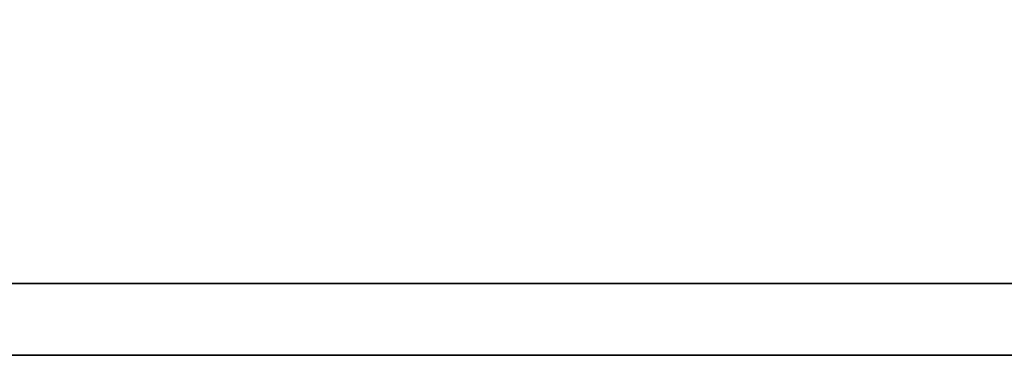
# Model space of a CAD drawing. Header units: millimetres. Extents: x 8 to 316, y 85 to 204.
# Tile 35 of 54: x 230.954 to 233.872, y 114.436 to 115.43. Entities that reach past the tile are written whole.
import ezdxf

# ---------------------------------------------------------------- set-up
doc = ezdxf.new("R2010")
doc.units = ezdxf.units.MM
doc.header["$LTSCALE"] = 0.15
doc.layers.add('DIM', color=4, linetype='CONTINUOUS')
doc.layers.add('layer 1', color=7, linetype='CONTINUOUS')

# ---------------------------------------------------------------- blocks, each defined once
blk = doc.blocks.new('TBI MOTION logo(完整正式版)')
at = {"layer": 'layer 1', "color": 22, "lineweight": 35}
blk.add_open_spline([(75.90875, -9.47875), (75.90875, -9.47875), (75.90875, -12.28625), (75.90875, -12.28625), (75.90875, -12.28625), (75.90875, -12.28625), (75.90875, -12.47875), (75.90875, -12.47875), (75.90875, -12.47875), (75.90875, -12.47875), (75.71625, -12.47875), (75.71625, -12.47875), (75.71625, -12.47875), (75.71625, -12.47875), (-88.32875, -12.47875), (-88.32875, -12.47875), (-88.32875, -12.47875), (-88.32875, -12.47875), (-88.32875, -13.29375), (-88.32875, -13.29375), (-88.32875, -13.29375), (-88.32875, -13.29375), (82.89125, -13.29375), (82.89125, -13.29375), (82.89125, -13.29375), (82.89125, -13.29375), (75.90875, -9.47875), (75.90875, -9.47875)], degree=3, knots=[0, 0, 0, 0, 0.14285714, 0.14285714, 0.14285714, 0.14285715, 0.28571429, 0.28571429, 0.28571429, 0.2857143, 0.42857143, 0.42857143, 0.42857143, 0.42857144, 0.57142857, 0.57142857, 0.57142857, 0.57142858, 0.71428571, 0.71428571, 0.71428571, 0.71428572, 0.85714286, 0.85714286, 0.85714286, 0.85714287, 1, 1, 1, 1], dxfattribs=at)

msp = doc.modelspace()

# ---------------------------------------------------------------- block references
at = {"layer": 'DIM', "color": 7, "xscale": 0.2606204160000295, "yscale": 0.2606204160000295, "zscale": 0.2606204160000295}
msp.add_blockref('TBI MOTION logo(完整正式版)', (240.4814, 117.9002), dxfattribs=at)

doc.saveas('drawing.dxf')
